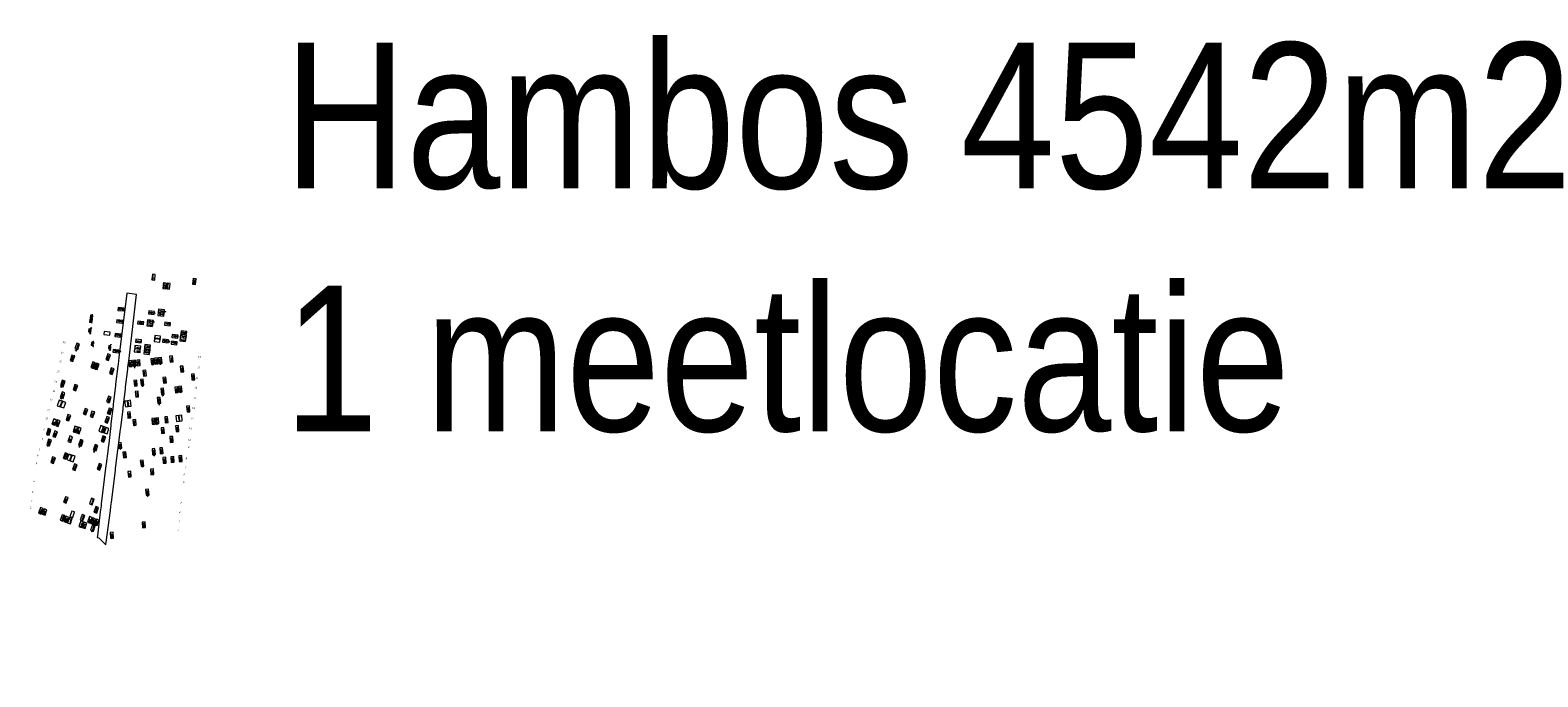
# Model space of a CAD drawing. Header units: metres. Extents: x 200982 to 204048, y 317766 to 321161.
# Tile 5 of 20: x 202038 to 202555, y 319083 to 319305. Entities that reach past the tile are written whole.
import ezdxf
from ezdxf.enums import TextEntityAlignment as Align

# ---------------------------------------------------------------- set-up
doc = ezdxf.new("R2010")
doc.units = ezdxf.units.M
doc.header["$MEASUREMENT"] = 0
doc.linetypes.add('DGN Style 3', pattern=[101.187654, 72.276896, -28.910758])
doc.layers.get('0').update_dxf_attribs({"lineweight": 13})
for name, color, linetype, lineweight in [('Familiegraven', 140, 'Continuous', 13), ('Geruimd graf', 234, 'Continuous', 13), ('Kindergraven', 40, 'Continuous', 13), ('Koopgraven', 156, 'Continuous', 13), ('Namen burgelijke stand', 7, 'Continuous', 13), ('Niet katholieke graven', 6, 'Continuous', 13), ('Nummers burgelijke stand', 7, 'Continuous', 13), ('Verhuurde graven', 150, 'Continuous', 13), ('Verwijderde graven', 1, 'Continuous', 13), ('Wegdeel', 7, 'Continuous', 13)]:
    doc.layers.add(name, color=color, linetype=linetype, lineweight=lineweight)
doc.styles.add('Style-arial', font='arial.shx')
doc.styles.add('Style-simplex', font='simplex.shx')

msp = doc.modelspace()

# ---------------------------------------------------------------- linework, layer by layer
at = {"layer": 'Familiegraven', "linetype": 'Continuous', "flags": 128}
for points in [[(202061.33, 319167.01), (202062.28, 319166.68), (202062.92, 319168.58), (202061.98, 319168.9)], [(202062.28, 319166.68), (202063.22, 319166.36), (202063.87, 319168.25), (202062.92, 319168.58)], [(202063.22, 319166.36), (202064.17, 319166.04), (202064.81, 319167.93), (202063.87, 319168.25)]]:
    msp.add_lwpolyline(points, close=True, dxfattribs=at)
at = {"layer": 'Geruimd graf'}
for p, q in [((202094.69, 319219.3), (202093.52, 319217.4)), ((202094.52, 319217.31), (202093.7, 319219.39))]:
    msp.add_line(p, q, dxfattribs=at)
at = {"layer": 'Kindergraven', "linetype": 'Continuous', "flags": 128}
for points in [[(202058.32, 319201.01), (202058.44, 319202.01), (202057.94, 319202.06), (202057.83, 319201.07)], [(202058.67, 319204.37), (202058.79, 319205.37), (202058.29, 319205.43), (202058.18, 319204.43)], [(202058.83, 319205.78), (202058.94, 319206.78), (202058.45, 319206.83), (202058.33, 319205.84)], [(202059.18, 319196.4), (202059.3, 319197.39), (202058.8, 319197.45), (202058.68, 319196.46)], [(202065.12, 319195.31), (202065.24, 319196.3), (202064.74, 319196.36), (202064.62, 319195.36)]]:
    msp.add_lwpolyline(points, close=True, dxfattribs=at)
at = {"layer": 'Koopgraven', "linetype": 'Continuous', "flags": 128}
for points in [[(202070.44, 319175.31), (202071.43, 319175.45), (202071.16, 319177.43), (202070.17, 319177.3)], [(202071.43, 319175.45), (202072.42, 319175.59), (202072.15, 319177.57), (202071.16, 319177.43)], [(202050.35, 319157.24), (202051.47, 319156.85), (202052.11, 319158.74), (202050.99, 319159.13)], [(202051.47, 319156.85), (202052.59, 319156.47), (202053.24, 319158.36), (202052.11, 319158.74)], [(202052.3, 319153.85), (202053.24, 319153.52), (202053.89, 319155.41), (202052.94, 319155.74)], [(202060.79, 319153.94), (202061.73, 319153.62), (202062.38, 319155.51), (202061.43, 319155.84)], [(202083.45, 319155.96), (202084.45, 319156.04), (202084.28, 319158.03), (202083.29, 319157.95)], [(202088.92, 319156.53), (202089.92, 319156.61), (202089.76, 319158.6), (202088.76, 319158.52)], [(202071.47, 319151.18), (202072.47, 319151.26), (202072.31, 319153.25), (202071.31, 319153.17)], [(202079.23, 319152), (202080.23, 319152.08), (202080.07, 319154.07), (202079.07, 319153.99)], [(202058.16, 319142.05), (202059.1, 319141.73), (202059.75, 319143.62), (202058.8, 319143.94)]]:
    msp.add_lwpolyline(points, close=True, dxfattribs=at)
at = {"layer": 'Niet katholieke graven', "linetype": 'Continuous', "flags": 128}
for points in [[(202083.31, 319215.89), (202084.3, 319215.8), (202084.48, 319217.79), (202083.48, 319217.88)], [(202084.64, 319215.77), (202085.63, 319215.69), (202085.81, 319217.68), (202084.81, 319217.77)], [(202093.52, 319217.4), (202094.52, 319217.31), (202094.69, 319219.3), (202093.7, 319219.39)]]:
    msp.add_lwpolyline(points, close=True, dxfattribs=at)
at = {"layer": 'Verhuurde graven', "linetype": 'Continuous', "flags": 128}
for points in [[(202080.36, 319207.03), (202080.47, 319208.03), (202078.49, 319208.25), (202078.37, 319207.26)], [(202083.59, 319206.45), (202083.7, 319207.44), (202081.71, 319207.66), (202081.6, 319206.67)], [(202083.72, 319207.58), (202083.84, 319208.57), (202081.85, 319208.8), (202081.74, 319207.8)], [(202079.8, 319202.87), (202079.91, 319203.86), (202077.92, 319204.09), (202077.81, 319203.09)], [(202079.93, 319203.98), (202080.04, 319204.98), (202078.06, 319205.2), (202077.94, 319204.21)], [(202085.83, 319203.14), (202085.95, 319204.14), (202083.96, 319204.36), (202083.85, 319203.37)], [(202065.07, 319199.95), (202065.18, 319200.94), (202063.19, 319201.17), (202063.08, 319200.17)], [(202075.87, 319197.32), (202075.98, 319198.32), (202073.99, 319198.54), (202073.88, 319197.55)], [(202088.14, 319196.62), (202088.25, 319197.61), (202086.26, 319197.83), (202086.15, 319196.84)], [(202088.39, 319198.9), (202088.5, 319199.9), (202086.52, 319200.12), (202086.41, 319199.13)], [(202078.84, 319194.41), (202078.95, 319195.41), (202076.96, 319195.63), (202076.85, 319194.64)], [(202059.87, 319188.41), (202060.81, 319188.09), (202061.46, 319189.98), (202060.51, 319190.31)], [(202064.97, 319186.79), (202065.92, 319186.47), (202066.57, 319188.36), (202065.62, 319188.69)], [(202071.77, 319189.12), (202072.77, 319189.21), (202072.6, 319191.2), (202071.61, 319191.12)], [(202089.45, 319187.24), (202090.44, 319187.35), (202090.23, 319189.34), (202089.23, 319189.23)], [(202093.23, 319184.56), (202094.23, 319184.64), (202094.07, 319186.64), (202093.07, 319186.56)], [(202048.15, 319182.55), (202049.1, 319182.23), (202049.74, 319184.12), (202048.8, 319184.45)], [(202073.55, 319182.43), (202074.54, 319182.54), (202074.32, 319184.53), (202073.33, 319184.42)], [(202082.79, 319179.62), (202083.78, 319179.73), (202083.56, 319181.72), (202082.57, 319181.61)], [(202083.5, 319183.41), (202084.5, 319183.52), (202084.28, 319185.51), (202083.29, 319185.4)], [(202087.61, 319180.13), (202088.6, 319180.24), (202088.38, 319182.22), (202087.39, 319182.12)], [(202088.9, 319180.32), (202089.89, 319180.43), (202089.67, 319182.42), (202088.68, 319182.31)], [(202048.12, 319178.55), (202049.07, 319178.23), (202049.71, 319180.12), (202048.77, 319180.44)], [(202064, 319177.12), (202064.95, 319176.8), (202065.59, 319178.69), (202064.65, 319179.01)], [(202074, 319178.65), (202075, 319178.73), (202074.83, 319180.72), (202073.84, 319180.64)], [(202081.62, 319176.49), (202082.61, 319176.6), (202082.39, 319178.59), (202081.4, 319178.48)], [(202050.11, 319170.81), (202051.05, 319170.49), (202051.7, 319172.38), (202050.75, 319172.7)], [(202055.98, 319172.88), (202056.92, 319172.55), (202057.57, 319174.45), (202056.62, 319174.77)], [(202064.23, 319173.03), (202065.17, 319172.71), (202065.82, 319174.6), (202064.87, 319174.93)], [(202071.34, 319171.49), (202072.33, 319171.6), (202072.11, 319173.59), (202071.12, 319173.48)], [(202080.93, 319169.49), (202081.93, 319169.57), (202081.77, 319171.57), (202080.77, 319171.48)], [(202052.5, 319166.81), (202053.44, 319166.49), (202054.09, 319168.38), (202053.14, 319168.7)], [(202082.85, 319166.17), (202083.85, 319166.25), (202083.68, 319168.24), (202082.69, 319168.16)], [(202043.48, 319162.3), (202044.42, 319161.98), (202045.07, 319163.87), (202044.12, 319164.19)], [(202062.11, 319163.52), (202063.06, 319163.2), (202063.7, 319165.09), (202062.76, 319165.42)], [(202068.19, 319161.03), (202069.19, 319161.11), (202069.02, 319163.11), (202068.03, 319163.03)], [(202044.85, 319156.26), (202045.8, 319155.94), (202046.44, 319157.83), (202045.5, 319158.16)], [(202049.12, 319157.68), (202050.06, 319157.36), (202050.71, 319159.25), (202049.76, 319159.58)], [(202086.2, 319156.23), (202087.2, 319156.31), (202087.04, 319158.3), (202086.04, 319158.22)], [(202049.22, 319142.6), (202050.16, 319142.28), (202050.81, 319144.17), (202049.86, 319144.49)], [(202059.67, 319139.19), (202060.62, 319138.87), (202061.26, 319140.76), (202060.32, 319141.09)], [(202051.43, 319137.7), (202052.38, 319137.37), (202053.03, 319139.27), (202052.08, 319139.59)], [(202065.38, 319130.22), (202066.38, 319130.3), (202066.22, 319132.3), (202065.22, 319132.21)]]:
    msp.add_lwpolyline(points, close=True, dxfattribs=at)
at = {"layer": 'Verwijderde graven', "linetype": 'Continuous', "flags": 128}
for points in [[(202079.52, 319218.86), (202080.51, 319218.77), (202080.69, 319220.77), (202079.69, 319220.85)], [(202069.87, 319208.24), (202069.97, 319209.24), (202067.98, 319209.44), (202067.88, 319208.44)], [(202069.44, 319204.02), (202069.54, 319205.01), (202067.55, 319205.22), (202067.45, 319204.22)], [(202076.63, 319203.54), (202076.74, 319204.53), (202074.76, 319204.76), (202074.64, 319203.76)], [(202053.15, 319195.3), (202054.1, 319194.98), (202054.75, 319196.87), (202053.8, 319197.19)], [(202068.85, 319199.27), (202068.95, 319200.27), (202066.96, 319200.47), (202066.86, 319199.47)], [(202078.98, 319195.51), (202079.09, 319196.5), (202077.1, 319196.72), (202076.99, 319195.73)], [(202085.11, 319197.28), (202085.22, 319198.27), (202083.24, 319198.5), (202083.12, 319197.51)], [(202091.09, 319197.75), (202091.2, 319198.74), (202089.21, 319198.97), (202089.1, 319197.97)], [(202091.26, 319198.92), (202091.38, 319199.92), (202089.39, 319200.14), (202089.28, 319199.15)], [(202091.42, 319200.23), (202091.53, 319201.22), (202089.55, 319201.45), (202089.43, 319200.46)], [(202051.47, 319191.22), (202052.42, 319190.9), (202053.07, 319192.79), (202052.12, 319193.11)], [(202063.72, 319191.57), (202064.67, 319191.25), (202065.31, 319193.14), (202064.37, 319193.47)], [(202068.15, 319193.84), (202068.25, 319194.83), (202066.26, 319195.03), (202066.16, 319194.04)], [(202075.46, 319193.96), (202075.57, 319194.96), (202073.58, 319195.18), (202073.47, 319194.19)], [(202075.61, 319195.15), (202075.73, 319196.15), (202073.74, 319196.37), (202073.63, 319195.38)], [(202078.72, 319193.3), (202078.83, 319194.29), (202076.85, 319194.52), (202076.73, 319193.52)], [(202079.36, 319189.86), (202080.36, 319189.97), (202080.14, 319191.96), (202079.14, 319191.85)], [(202080.65, 319190.02), (202081.65, 319190.13), (202081.43, 319192.11), (202080.43, 319192)], [(202082.02, 319190.21), (202083.01, 319190.32), (202082.79, 319192.31), (202081.8, 319192.2)], [(202085.85, 319190.68), (202086.84, 319190.79), (202086.62, 319192.78), (202085.63, 319192.67)], [(202058.61, 319188.86), (202059.56, 319188.54), (202060.2, 319190.43), (202059.26, 319190.75)], [(202073.14, 319189.28), (202074.13, 319189.36), (202073.97, 319191.36), (202072.97, 319191.27)], [(202074.54, 319189.4), (202075.54, 319189.48), (202075.38, 319191.47), (202074.38, 319191.39)], [(202076.63, 319185.83), (202077.63, 319185.94), (202077.41, 319187.93), (202076.41, 319187.82)], [(202052.51, 319181.12), (202053.46, 319180.8), (202054.1, 319182.69), (202053.16, 319183.01)], [(202075.81, 319182.71), (202076.81, 319182.82), (202076.59, 319184.8), (202075.59, 319184.69)], [(202047.08, 319175.72), (202048.2, 319175.34), (202048.85, 319177.22), (202047.73, 319177.61)], [(202048.2, 319175.34), (202049.32, 319174.95), (202049.97, 319176.84), (202048.85, 319177.22)], [(202045.24, 319169.35), (202046.18, 319169.02), (202046.83, 319170.92), (202045.88, 319171.24)], [(202058.33, 319172.01), (202059.28, 319171.69), (202059.93, 319173.58), (202058.98, 319173.9)], [(202063.39, 319170.08), (202064.34, 319169.75), (202064.98, 319171.64), (202064.04, 319171.97)], [(202073.2, 319168.9), (202074.19, 319168.99), (202074.03, 319170.98), (202073.03, 319170.9)], [(202079.64, 319169.33), (202080.64, 319169.42), (202080.48, 319171.41), (202079.48, 319171.33)], [(202084.1, 319169.86), (202085.1, 319169.94), (202084.93, 319171.94), (202083.94, 319171.85)], [(202087.96, 319170.29), (202088.95, 319170.39), (202088.76, 319172.38), (202087.76, 319172.28)], [(202088.95, 319170.39), (202089.95, 319170.49), (202089.75, 319172.48), (202088.76, 319172.38)], [(202091.59, 319173.58), (202092.59, 319173.66), (202092.42, 319175.66), (202091.43, 319175.57)], [(202043.33, 319165.97), (202044.27, 319165.65), (202044.92, 319167.54), (202043.97, 319167.86)], [(202045.57, 319165.2), (202046.51, 319164.87), (202047.16, 319166.77), (202046.21, 319167.09)], [(202046.43, 319168.93), (202047.38, 319168.61), (202048.03, 319170.5), (202047.08, 319170.82)], [(202053.66, 319166.42), (202054.61, 319166.1), (202055.25, 319167.99), (202054.31, 319168.31)], [(202087.81, 319166.83), (202088.81, 319166.91), (202088.64, 319168.91), (202087.65, 319168.83)], [(202050.76, 319163.43), (202051.71, 319163.11), (202052.36, 319165), (202051.41, 319165.33)], [(202054.41, 319162.21), (202055.35, 319161.89), (202056, 319163.78), (202055.05, 319164.1)], [(202059.42, 319160.54), (202060.37, 319160.21), (202061.02, 319162.11), (202060.07, 319162.43)], [(202079.76, 319158.92), (202080.76, 319159), (202080.6, 319160.99), (202079.6, 319160.91)], [(202082.39, 319159.22), (202083.39, 319159.3), (202083.22, 319161.29), (202082.23, 319161.21)], [(202085.86, 319163.12), (202086.85, 319163.2), (202086.69, 319165.19), (202085.69, 319165.11)], [(202069.82, 319157.83), (202070.82, 319157.96), (202070.56, 319159.94), (202069.57, 319159.81)], [(202075.83, 319154.9), (202076.82, 319155.03), (202076.56, 319157.01), (202075.57, 319156.88)], [(202077.57, 319144.98), (202078.56, 319145.06), (202078.4, 319147.05), (202077.4, 319146.97)], [(202040.66, 319138.88), (202041.61, 319138.55), (202042.25, 319140.45), (202041.31, 319140.77)], [(202041.94, 319138.46), (202042.89, 319138.14), (202043.54, 319140.03), (202042.59, 319140.35)], [(202048.07, 319136.43), (202049.01, 319136.1), (202049.66, 319138), (202048.71, 319138.32)], [(202049.35, 319135.95), (202050.3, 319135.63), (202050.94, 319137.52), (202050, 319137.84)], [(202050.63, 319135.47), (202051.58, 319135.15), (202052.23, 319137.04), (202051.28, 319137.36)], [(202054.49, 319134.28), (202055.43, 319133.95), (202056.08, 319135.85), (202055.13, 319136.17)], [(202054.92, 319136.51), (202055.87, 319136.18), (202056.51, 319138.08), (202055.57, 319138.4)], [(202055.65, 319133.89), (202056.6, 319133.57), (202057.24, 319135.46), (202056.3, 319135.78)], [(202057.46, 319135.76), (202058.41, 319135.44), (202059.05, 319137.33), (202058.11, 319137.65)], [(202058.52, 319132.96), (202059.46, 319132.64), (202060.11, 319134.53), (202059.16, 319134.86)], [(202058.62, 319135.31), (202059.57, 319134.99), (202060.22, 319136.88), (202059.27, 319137.2)], [(202059.88, 319134.89), (202060.82, 319134.57), (202061.47, 319136.46), (202060.52, 319136.79)], [(202076.37, 319133.81), (202077.37, 319133.89), (202077.21, 319135.88), (202076.21, 319135.8)]]:
    msp.add_lwpolyline(points, close=True, dxfattribs=at)
for points in [[(202082.37, 319198.55), (202080.38, 319198.77), (202080.27, 319197.78), (202082.26, 319197.55), (202082.37, 319198.55)], [(202080.38, 319198.77), (202082.37, 319198.55), (202082.48, 319199.54), (202080.5, 319199.77), (202080.38, 319198.77)]]:
    msp.add_lwpolyline(points, dxfattribs=at)
at = {"layer": 'Wegdeel', "flags": 128}
msp.add_lwpolyline([(202065.44, 319168.93), (202064.71, 319162.78), (202064.64, 319162.17), (202064.4, 319160.12), (202063.86, 319155.76), (202063.79, 319155.15), (202062.18, 319142), (202062.1, 319141.39), (202061.85, 319139.31), (202060.83, 319131.1), (202060.76, 319130.51), (202061.38, 319130.4), (202063.76, 319127.98), (202063.88, 319128.89), (202065.3, 319139.72), (202065.48, 319141.22), (202065.66, 319142.59), (202067.03, 319153.51), (202067.11, 319154.12), (202067.91, 319160.51), (202067.99, 319161.12), (202068.71, 319166.84), (202068.8, 319167.6), (202068.87, 319168.21), (202069.63, 319174.53), (202069.7, 319175.14), (202070.45, 319181.44), (202070.52, 319182.05), (202071.26, 319188.25), (202071.33, 319188.86), (202071.7, 319191.92), (202074.25, 319213.9), (202070.9, 319214.31), (202068.19, 319192.21), (202067.92, 319189.93), (202067.85, 319189.32), (202067.11, 319183.12), (202067.04, 319182.51), (202066.3, 319176.27), (202066.23, 319175.66), (202065.51, 319169.54)], close=True, dxfattribs=at)

# ---------------------------------------------------------------- texts
at = {"insert": (202124.03, 319300.28), "char_height": 50, "attachment_point": 1, "style": 'Style-arial'}
msp.add_mtext_dynamic_manual_height_columns('Hambos 4542m2\\P1 meetlocatie', width=512.938, gutter_width=1.5, heights=[253.41], dxfattribs=at)
at = {"layer": 'Namen burgelijke stand', "linetype": 'Continuous', "lineweight": 0, "style": 'Style-simplex', "width": 0.857148}
for s, rotation, p in [('Bouman', 84.9694, (202079.98, 319219.88)), ('Kamphuis', 84.9694, (202083.82, 319216.93)), ('de Vries', 84.9694, (202085.11, 319216.78)), ('Krijgman', 84.9694, (202093.98, 319218.37)), ('Bertrand', 354.1999, (202069.2, 319208.67)), ('Weitman', 353.5337, (202079.7, 319207.43)), ('Richterich', 353.5337, (202083.19, 319207.95)), ('Frederichs', 83.439, (202058.69, 319201.46)), ('Keulen', 83.439, (202059.15, 319204.9)), ('Keulen', 83.439, (202059.25, 319206.32)), ('Martens', 354.1999, (202068.73, 319204.51)), ('Wersch', 353.5337, (202075.84, 319203.83)), ('van ', 353.5337, (202075.92, 319204.23)), ('Hinsen', 353.5337, (202079.14, 319203.15)), ('Dormans', 353.5337, (202079.36, 319204.41)), ('Neiken', 353.5337, (202085.12, 319203.61)), ('de Faber', 83.439, (202059.56, 319196.9)), ('Romgens', 354.1999, (202068.23, 319199.76)), ('Nieman', 353.5337, (202075.1, 319197.61)), ('Benschop', 353.5337, (202081.43, 319198.61)), ('Quadvlieg', 353.5337, (202084.64, 319197.75)), ('Wolters', 353.5337, (202087.41, 319197.11)), ('Flecken', 353.5337, (202087.7, 319199.35)), ('Thomas', 353.5337, (202090.33, 319198.04)), ('Dauven', 353.5337, (202090.49, 319199.34)), ('Houben', 353.5337, (202090.62, 319200.65)), ('Gillissen', 71.1479, (202052.29, 319191.76)), ('Vreuls', 71.1479, (202064.54, 319192.11)), ('Bergmans', 83.439, (202065.42, 319195.72)), ('Packbeers', 354.1999, (202067.69, 319194.28)), ('Meurs', 353.5337, (202074.93, 319195.43)), ('Arets', 353.5337, (202074.88, 319194.23)), ('Thomas', 353.5337, (202078.02, 319193.78)), ('Delhaes', 353.5337, (202078.14, 319194.76)), ('Lobry', 353.5337, (202078.22, 319195.92)), ('Simonis', 71.1479, (202060.66, 319188.94)), ('Sittrop', 71.1479, (202065.84, 319187.35)), ('Strolenberg', 71.1479, (202048.97, 319183.1)), ('Bosma', 71.1479, (202053.38, 319181.74)), ('Peters', 71.1479, (202048.53, 319176.19)), ('Bervoets', 71.1479, (202048.86, 319178.86)), ('de Jong', 71.1479, (202064.83, 319177.48)), ('Speck', 71.1479, (202050.93, 319171.35)), ('Coppen', 71.1479, (202056.81, 319173.48)), ('Habets', 71.1479, (202065.04, 319173.58)), ('Bertrand', 71.1479, (202044.11, 319166.39)), ('Piek', 71.1479, (202045.99, 319169.7)), ('Leers', 71.1479, (202046.39, 319165.73)), ('Huynen', 71.1479, (202047.22, 319169.38)), ('Aseis', 71.1479, (202053.28, 319167.25)), ('Poort', 71.1479, (202054.43, 319166.81)), ('Weber', 71.293, (202063.2, 319167.26)), ('Duijckers', 71.1479, (202044.25, 319162.73)), ('Ritt', 71.1479, (202051.57, 319163.94)), ('Hanneman', 71.1479, (202055.16, 319162.56)), ('Kockelkorn', 71.1479, (202060.16, 319160.84)), ('Veenstra', 71.1479, (202062.96, 319164.17)), ('Rinkens', 71.1479, (202045.64, 319156.79)), ('vd Berg', 71.1479, (202049.86, 319158.27)), ('Engels', 71.1479, (202041.55, 319139.43)), ('Vinken', 71.1479, (202050.01, 319143.17)), ('Thomas', 71.1479, (202060.54, 319139.74)), ('Debie', 71.1479, (202042.82, 319139.02)), ('Heijenrath', 71.1479, (202049.19, 319137.16)), ('Meijer', 71.1479, (202050.17, 319136.48)), ('Hendriks', 71.1479, (202051.84, 319136.14)), ('Rootma', 71.1479, (202055.59, 319134.81)), ('Emmerich', 71.1479, (202056.06, 319137.12)), ('Wierts', 71.1479, (202056.46, 319134.46)), ('Lude', 71.1479, (202058.27, 319136.28)), ('Stakenborg', 71.1479, (202059.53, 319133.52)), ('Kanabi', 71.1479, (202060.7, 319135.45))]:
    msp.add_text(s, height=0.35, rotation=rotation, dxfattribs=at).set_placement(p, align=Align.CENTER)
for s, rotation, p in [('Canna', 353.1103, (202082.8, 319207.28)), ('Reinierkens', 70.87, (202053.72, 319195.71)), ('Gilissen', 96.2822, (202080.99, 319190.82)), ('Muylkens', 96.2822, (202082.22, 319190.81)), ('Weise', 96.2822, (202086.15, 319191.53)), ('Josten', 70.87, (202059.18, 319189.58)), ('Sauren', 94.6795, (202071.96, 319189.98)), ('Hendriksen', 94.6795, (202073.4, 319189.89)), ('de', 94.6795, (202074.58, 319190.35)), ('Faber', 94.6795, (202075.01, 319190.39)), ('Willems', 96.2822, (202076.78, 319186.66)), ('Schlijper', 96.2822, (202079.71, 319190.57)), ('Israel', 96.2822, (202089.69, 319188.13)), ('Hamers', 96.2822, (202073.78, 319183.24)), ('Jekautsch', 96.2822, (202076.04, 319183.32)), ('Degens', 96.2822, (202083.73, 319184.21)), ('Otten', 96.2822, (202087.88, 319181.03)), ('Lohman', 96.2822, (202089.18, 319181.05)), ('Lamers', 94.6795, (202093.48, 319185.47)), ('Dassen', 97.8159, (202071.17, 319176.35)), ('Kikken', 94.6795, (202074.39, 319179.55)), ('Kerkhofen', 96.2822, (202081.82, 319177.06)), ('Smeijsters', 96.2822, (202083, 319180.17)), ('Paffen', 70.87, (202059.08, 319172.78)), ('Sauren', 70.87, (202064.02, 319170.73)), ('Peters', 96.2822, (202071.6, 319172.31)), ('v Ahgon', 94.6795, (202079.78, 319170.11)), ('Krewinkel', 94.6795, (202081.08, 319170.22)), ('Jansen', 94.6795, (202084.3, 319170.63)), ('Aretz', 95.5883, (202088.69, 319171.25)), ('Houben', 94.6795, (202091.85, 319174.4)), ('Stevens', 94.6795, (202073.33, 319169.69)), ('Idema', 94.6795, (202083.18, 319167.05)), ('Hinzen', 94.6795, (202088.11, 319167.72)), ('vd Vorst', 94.6795, (202068.47, 319161.64)), ('Buijsen', 94.6795, (202082.55, 319159.99)), ('Terluin', 94.6795, (202086.11, 319163.94)), ('van Loo', 70.87, (202051.44, 319157.81)), ('Moonen', 97.4064, (202070.03, 319158.73)), ('Franssen', 97.4064, (202076.06, 319155.68)), ('Eerlingen', 94.6795, (202080.08, 319159.52)), ('Meijer', 94.6795, (202083.7, 319156.87)), ('Grooten', 94.6795, (202086.46, 319157.06)), ('Hinsen', 94.6795, (202089.16, 319157.39)), ('Ploum', 70.87, (202052.92, 319154.57)), ('Ackens', 70.87, (202061.38, 319154.7)), ('Leer', 94.6795, (202071.79, 319152.02)), ('Pelzer', 94.6795, (202079.51, 319152.85)), ('Mooiman', 94.6795, (202077.8, 319145.6)), ('Offermans', 70.87, (202059.04, 319142.81)), ('Cordia', 70.87, (202059.22, 319136)), ('Passen', 94.6795, (202076.63, 319134.67)), ('Dietz', 94.6795, (202065.61, 319131.15))]:
    msp.add_text(s, height=0.35, rotation=rotation, dxfattribs=at).set_placement(p, align=Align.TOP_CENTER)
at = {"layer": 'Nummers burgelijke stand', "linetype": 'Continuous', "lineweight": 0, "style": 'Style-arial'}
for s, rotation, p in [('1', 174.9694, (202080.29, 319218.95)), ('10', 174.9694, (202094.23, 319217.5)), ('26', 174.9694, (202084.01, 319216.01)), ('25', 174.9694, (202085.35, 319215.87)), ('651', 84.1999, (202068.08, 319208.94)), ('666', 83.5337, (202078.59, 319207.79)), ('679', 83.5337, (202081.94, 319208.29)), ('114', 83.439, (202058.31, 319204.97)), ('115', 83.439, (202058.5, 319206.27)), ('624', 83.5337, (202074.86, 319204.31)), ('662', 83.5337, (202078.01, 319203.56)), ('663', 83.5337, (202078.16, 319204.74)), ('687', 83.5337, (202084.06, 319203.92)), ('586', 341.1479, (202054.28, 319196.93)), ('111', 83.439, (202057.98, 319201.55)), ('84', 83.439, (202058.81, 319196.93)), ('645', 84.1999, (202067.07, 319200.01)), ('621', 83.5337, (202074.09, 319198.04)), ('671', 83.5337, (202080.48, 319198.31)), ('672', 83.5337, (202080.59, 319199.31)), ('683', 83.5337, (202083.34, 319198.06)), ('693', 83.5337, (202086.36, 319197.39)), ('695', 83.5337, (202086.62, 319199.69)), ('701', 83.5337, (202089.31, 319198.47)), ('702', 83.5337, (202089.49, 319199.73)), ('554', 341.1479, (202052.59, 319192.74)), ('595', 341.1479, (202064.74, 319193.13)), ('26', 83.439, (202064.77, 319195.92)), ('639', 84.1999, (202066.37, 319194.61)), ('618', 83.5337, (202073.69, 319194.77)), ('619', 83.5337, (202073.83, 319195.87)), ('656', 83.5337, (202076.94, 319194.03)), ('657', 83.5337, (202077.06, 319195.17)), ('658', 83.5337, (202077.2, 319196.22)), ('604', 6.2822, (202079.64, 319191.7)), ('605', 6.2822, (202080.92, 319191.86)), ('606', 6.2822, (202082.21, 319192.04)), ('610', 6.2822, (202086.08, 319192.52)), ('560', 341.1479, (202059.65, 319190.54)), ('561', 341.1479, (202060.88, 319189.97)), ('564', 341.1489, (202066.04, 319188.41)), ('598', 4.6795, (202072.01, 319190.95)), ('599', 4.6795, (202073.35, 319191.17)), ('601', 4.6795, (202074.8, 319191.23)), ('571', 6.2822, (202076.92, 319187.68)), ('579', 6.2822, (202089.71, 319189.08)), ('551', 4.6795, (202093.58, 319186.5)), ('456', 341.1479, (202049.24, 319184.09)), ('461', 341.1479, (202053.55, 319182.67)), ('537', 6.2822, (202073.79, 319184.27)), ('539', 6.2822, (202076.02, 319184.54)), ('511', 6.2822, (202083, 319181.45)), ('543', 6.2822, (202083.72, 319185.25)), ('515', 6.2822, (202087.86, 319181.97)), ('516', 6.2822, (202089.07, 319182.15)), ('419', 341.1479, (202048.15, 319177.25)), ('424', 341.1479, (202049.21, 319180.08)), ('418', 341.1479, (202049.41, 319176.82)), ('468', 341.1479, (202065.14, 319178.63)), ('470', 7.8159, (202070.42, 319177.23)), ('471', 7.8159, (202071.57, 319177.39)), ('506', 4.6795, (202074.21, 319180.47)), ('479', 6.2822, (202081.8, 319178.32)), ('350', 341.1479, (202046.31, 319170.88)), ('358', 341.1479, (202051.17, 319172.35)), ('413', 341.1479, (202057.02, 319174.42)), ('411', 341.1479, (202059.4, 319173.68)), ('406', 341.1479, (202064.43, 319171.73)), ('436', 341.1479, (202065.3, 319174.57)), ('438', 6.2822, (202071.61, 319173.33)), ('396', 4.6795, (202079.99, 319171.17)), ('395', 4.6795, (202081.21, 319171.32)), ('393', 4.6795, (202084.43, 319171.72)), ('390', 5.5883, (202088.19, 319172.12)), ('389', 5.5883, (202089.3, 319172.23)), ('454', 4.6795, (202091.83, 319175.51)), ('283', 341.1479, (202044.38, 319167.52)), ('285', 341.1479, (202046.56, 319166.76)), ('349', 341.1479, (202047.48, 319170.47)), ('345', 341.1479, (202053.57, 319168.34)), ('344', 341.1479, (202054.68, 319167.98)), ('367', 341.293, (202062.34, 319168.56)), ('368', 341.293, (202063.28, 319168.24)), ('369', 341.293, (202064.23, 319167.92)), ('401', 4.6795, (202073.44, 319170.73)), ('382', 4.6795, (202083.19, 319168.03)), ('385', 4.6795, (202088.19, 319168.78)), ('281', 341.1479, (202044.49, 319163.85)), ('289', 341.1479, (202051.79, 319164.98)), ('292', 341.1479, (202055.44, 319163.76)), ('296', 341.1479, (202060.51, 319162.14)), ('209', 341.1479, (202045.91, 319157.8)), ('219', 341.1479, (202050.11, 319159.25)), ('220', 341.1479, (202051.39, 319158.89)), ('221', 341.1479, (202052.55, 319158.49)), ('204', 341.1479, (202053.33, 319155.5)), ('228', 341.1479, (202061.94, 319155.56)), ('253', 4.6795, (202083.75, 319157.83)), ('249', 4.6795, (202089.18, 319158.4)), ('233', 4.6795, (202071.78, 319153.11)), ('239', 4.6795, (202079.56, 319153.93)), ('2', 341.1479, (202041.79, 319140.39)), ('3', 341.9585, (202043.02, 319140.03)), ('80', 341.1479, (202050.21, 319144.16)), ('128', 341.1479, (202059.13, 319143.72)), ('88', 341.1479, (202060.72, 319140.74)), ('8', 341.1479, (202049.04, 319138)), ('9', 341.1479, (202050.41, 319137.49)), ('10', 341.1479, (202051.63, 319137.12)), ('13', 341.1479, (202055.42, 319135.86)), ('58', 341.1479, (202055.9, 319138.07)), ('14', 341.1479, (202056.62, 319135.46)), ('56', 341.1479, (202058.52, 319137.3)), ('55', 341.1479, (202059.65, 319136.87)), ('54', 341.1479, (202060.83, 319136.47)), ('16', 341.1479, (202059.35, 319134.57)), ('18', 4.6795, (202065.68, 319132.05))]:
    msp.add_text(s, height=0.3, rotation=rotation, dxfattribs=at).set_placement(p, align=Align.TOP_CENTER)
for s, p in [('678', (202082.03, 319207.23)), ('648', (202067.86, 319204.63)), ('703', (202089.78, 319200.93))]:
    msp.add_text(s, height=0.3, rotation=83.439, dxfattribs=at).set_placement(p, align=Align.CENTER)
for s, p in [('18', (202049.53, 319197.48)), ('17', (202048.75, 319193.89)), ('18', (202095.87, 319192.48)), ('15', (202047.34, 319187.46)), ('16', (202048.11, 319190.92)), ('17', (202095.65, 319188.8)), ('14', (202046.5, 319183.97)), ('15', (202094.62, 319181.93)), ('16', (202094.91, 319185.21)), ('12', (202044.95, 319177.76)), ('13', (202045.89, 319180.74)), ('14', (202094.29, 319178.4)), ('10', (202043.49, 319171.34)), ('11', (202044.13, 319174.18)), ('12', (202093.37, 319171.37)), ('13', (202093.78, 319174.89)), ('9', (202042.6, 319167.52)), ('11', (202092.78, 319168.01)), ('7', (202040.95, 319160.64)), ('8', (202042.01, 319164.37)), ('10', (202092.38, 319163.98)), ('9', (202092.17, 319161.55)), ('5', (202039.95, 319155.87)), ('6', (202040.42, 319158.68)), ('8', (202091.38, 319157.58)), ('6', (202090.66, 319152.09)), ('7', (202091.14, 319154.55)), ('3', (202038.63, 319146.1)), ('4', (202039.04, 319149.68)), ('5', (202090.47, 319149.44)), ('1', (202037.98, 319140.83)), ('2', (202038.28, 319143.21)), ('4', (202089.57, 319142.38)), ('2', (202088.91, 319135.96)), ('3', (202089.07, 319139.21)), ('1', (202088.5, 319132.89))]:
    msp.add_text(s, height=0.6, rotation=350.5099, dxfattribs=at).set_placement(p, align=Align.MIDDLE_CENTER)
at = {"layer": 'Nummers burgelijke stand', "linetype": 'DGN Style 3', "lineweight": 0, "style": 'Style-arial'}
for s, rotation, p in [('337', 341.1479, (202063.08, 319165.1)), ('335', 4.6795, (202068.54, 319162.87)), ('310', 4.6795, (202080.06, 319160.75)), ('312', 4.6795, (202082.69, 319161.05)), ('321', 4.6795, (202086.09, 319164.94)), ('302', 6.2929, (202070.09, 319159.76)), ('259', 4.6795, (202076.11, 319156.78)), ('251', 4.6795, (202086.49, 319158.06)), ('169', 4.6795, (202077.85, 319146.81)), ('43', 4.6795, (202076.66, 319135.63))]:
    msp.add_text(s, height=0.3, rotation=rotation, dxfattribs=at).set_placement(p, align=Align.TOP_CENTER)

doc.saveas('drawing.dxf')
